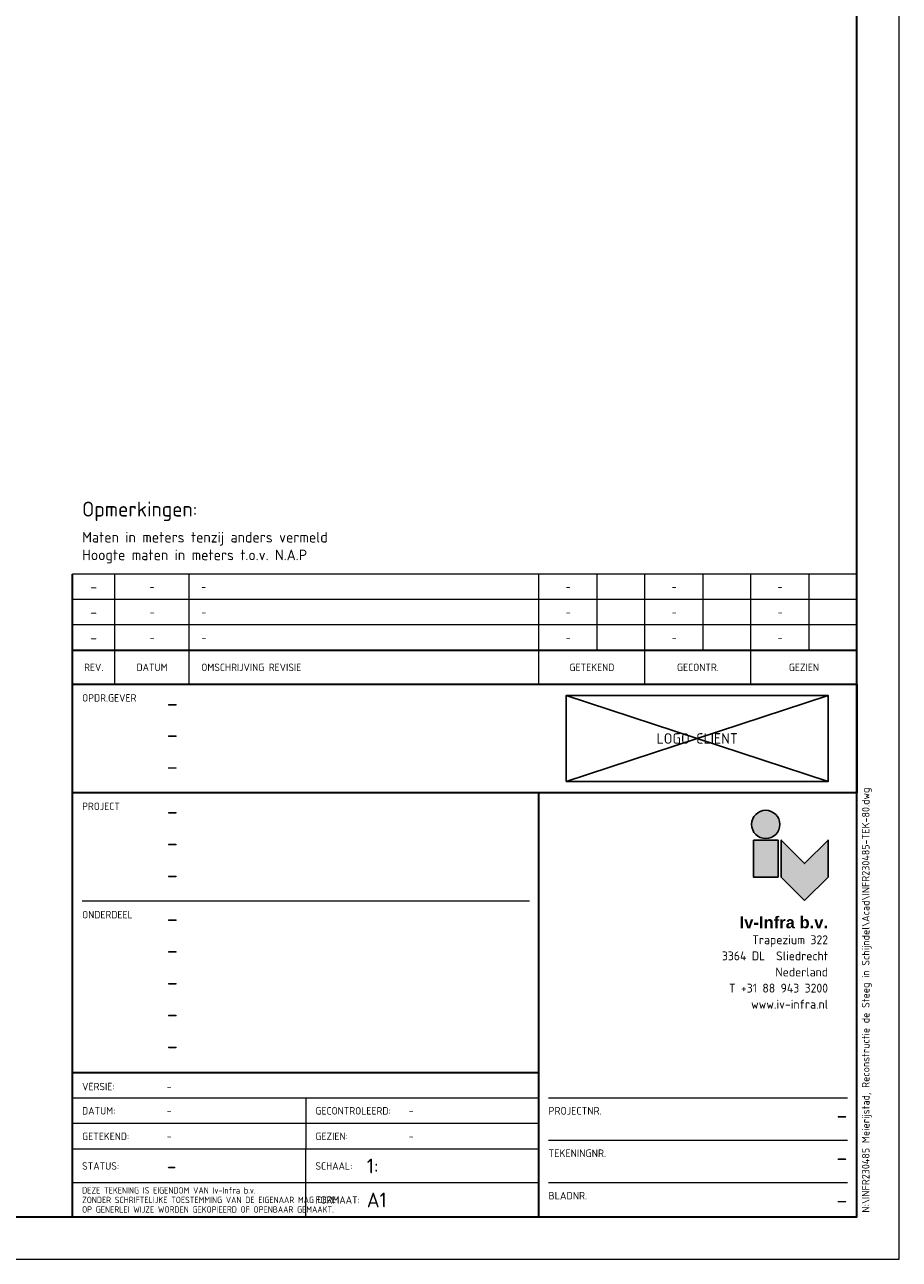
# Paper-space layout 'A1' of a CAD drawing. Header units: metres. Extents: x 0 to 841, y 0 to 594.
# Tile 2 of 2: x 635 to 841, y 0 to 291. Entities that reach past the tile are written whole.
import ezdxf
from ezdxf.enums import TextEntityAlignment as Align

# ---------------------------------------------------------------- set-up
doc = ezdxf.new("R2010")
doc.units = ezdxf.units.M
doc.layers.get('0').update_dxf_attribs({"color": 151})
doc.layers.get('Defpoints').update_dxf_attribs({"color": 171})
for name, color, linetype, lineweight in [('X-XX-AL-T25', 7, 'Continuous', 25), ('X-XX-AL-T35', 7, 'Continuous', 35), ('X-XX-AL-TEKENBLAD_KADER-G', 7, 'Continuous', 25), ('X-XX-AL-TEKENBLAD_TITELBLOK-S-1', 7, 'Continuous', 25), ('X-XX-AL-TEKENBLAD_WIJZIGINGSBLOK-S-1', 7, 'Continuous', 25)]:
    doc.layers.add(name, color=color, linetype=linetype, lineweight=lineweight)
doc.layers.add('X-XX-AL-TEKENBLAD', color=7, linetype='Continuous')
doc.layers.add('X-XX-AL-TEKENBLAD_TITELBLOK_BEDRIJFSLOGO-S-1', color=7, linetype='Continuous')
doc.styles.add('Iv-Tekeninghoofd-2', font='arialbd.ttf', dxfattribs={"height": 2.8})
doc.styles.add('NLCS-ISO', font='NLCS-ISO.TTF')

# ---------------------------------------------------------------- blocks, each defined once
blk = doc.blocks.new('Iv-Border_A1')
at = {"lineweight": 18}
blk.add_lwpolyline([(-841, 0), (0, 0), (0, 594), (-841, 594)], close=True, dxfattribs=at)
at = {"lineweight": 35}
blk.add_lwpolyline([(-831, 10), (-10, 10), (-10, 584), (-831, 584)], close=True, dxfattribs=at)
blk = doc.blocks.new('*U45')
at = {"layer": 'X-XX-AL-TEKENBLAD'}
blk.add_blockref('Iv-Border_A1', (0, 0), dxfattribs=at)
blk = doc.blocks.new('Iv-Revisieblok_voettekst_V2.8')
at = {"linetype": 'Continuous', "lineweight": 35}
for p in [(185, 8), (0, 0)]:
    blk.add_line(p, (0, 8), dxfattribs=at)
at = {"linetype": 'Continuous', "lineweight": 18}
for p, q in [((10, 0), (10, 8)), ((27.5, 0), (27.5, 8)), ((110, 0), (110, 8)), ((135, 0), (135, 8)), ((160, 0), (160, 8))]:
    blk.add_line(p, q, dxfattribs=at)
at = {"linetype": 'Continuous', "lineweight": 35}
blk.add_lwpolyline([(0, 0), (185, 0)], dxfattribs=at)
at = {"linetype": 'Continuous', "lineweight": 25, "style": 'NLCS-ISO'}
for s, p in [('REV.', (5, 4)), ('DATUM', (18.75, 4))]:
    blk.add_text(s, height=1.75, dxfattribs=at).set_placement(p, align=Align.MIDDLE)
blk.add_text('OMSCHRIJVING REVISIE', height=1.75, dxfattribs=at).set_placement((30.36, 4), align=Align.MIDDLE_LEFT)
for s, p in [('GETEKEND', (122.5, 4)), ('GECONTR.', (147.5, 4)), ('GEZIEN', (172.5, 4))]:
    blk.add_text(s, height=1.75, dxfattribs=at).set_placement(p, align=Align.MIDDLE_CENTER)
blk = doc.blocks.new('Iv-Logo-IV')
at = {"layer": 'X-XX-AL-TEKENBLAD_TITELBLOK_BEDRIJFSLOGO-S-1', "lineweight": 25, "true_color": 0x146852}
h = blk.add_hatch(color=126, dxfattribs=at)
edge = h.paths.add_edge_path()
edge.add_arc((-14.7, 12.4), 3.34, 0, 360)
for points in [[(-17.6, 8.7), (-17.6, 0), (-11.8, 0), (-11.8, 8.7)], [(-5.525, -5.525), (-11.05, 0), (-11.05, 8.7), (-5.525, 3.175), (0, 8.7), (0, 0)]]:
    blk.add_hatch(color=126, dxfattribs=at).paths.add_polyline_path(points)
at = {"layer": 'X-XX-AL-TEKENBLAD_TITELBLOK_BEDRIJFSLOGO-S-1', "color": 126, "lineweight": 25, "true_color": 0x146852}
for points in [[(-17.6, 8.7), (-17.6, 0), (-11.8, 0), (-11.8, 8.7)], [(-5.525, -5.525), (-11.05, 0), (-11.05, 8.7), (-5.525, 3.175), (0, 8.7), (0, 0)]]:
    blk.add_lwpolyline(points, close=True, dxfattribs=at)
blk.add_circle((-14.7, 12.4), 3.34, dxfattribs=at)
blk = doc.blocks.new('Addressblock_Iv-Infra SLI_V2.8')
at = {"linetype": 'Continuous', "lineweight": 25, "style": 'Iv-Tekeninghoofd-2'}
blk.add_text('Iv-Infra b.v.', height=2.8, dxfattribs=at).set_placement((0, 0), align=Align.RIGHT)
at = {"linetype": 'Continuous', "lineweight": 18, "style": 'NLCS-ISO'}
for s, p in [('Trapezium 322', (0, -3.75)), ('3364 DL  Sliedrecht', (0, -7.55)), ('Nederland', (0, -11.35)), ('T +31 88 943 3200', (0, -15.15)), ('www.iv-infra.nl', (0, -18.95))]:
    blk.add_text(s, height=2.1, dxfattribs=at).set_placement(p, align=Align.RIGHT)
blk = doc.blocks.new('Logoblok Iv-Infra SLI_A0_V2.8')
for name, p in [('Iv-Logo-IV', (-6.81, -19.88)), ('Addressblock_Iv-Infra SLI_V2.8', (-6.81, -31.97))]:
    blk.add_blockref(name, p)
blk = doc.blocks.new('*U55')
at = {"lineweight": 35}
for p, q in [((0, 100), (-185, 100)), ((-185, 0), (-185, 100)), ((-75, 0), (-75, 100)), ((-75, 34), (-185, 34))]:
    blk.add_line(p, q, dxfattribs=at)
at = {"lineweight": 18}
for p, q in [((-77.25, 74.44), (-182.75, 74.44)), ((-75, 28), (-185, 28)), ((-129.97, 28), (-129.97, 16)), ((-2.25, 28), (-72.75, 28)), ((-75, 22), (-185, 22)), ((-2.25, 18), (-72.75, 18)), ((-2.25, 18), (-72.75, 18)), ((-75, 16), (-185, 16)), ((-129.97, 0), (-129.97, 16)), ((-75, 8), (-185, 8)), ((-2.25, 8), (-72.75, 8))]:
    blk.add_line(p, q, dxfattribs=at)
blk.add_blockref('Logoblok Iv-Infra SLI_A0_V2.8', (0, 100))
at = {"lineweight": 18, "style": 'NLCS-ISO'}
for s, p in [('PROJECT', (-182.75, 95.93)), ('ONDERDEEL', (-182.75, 70.37))]:
    blk.add_text(s, height=1.75, dxfattribs=at).set_placement(p)
for s, height, p in [('VERSIE:', 1.75, (-182.75, 30.73)), ('DATUM:', 1.75, (-182.75, 25)), ('GECONTROLEERD:', 1.75, (-127.72, 25)), ('PROJECTNR.', 1.8, (-72.75, 25)), ('GETEKEND:', 1.75, (-182.75, 19)), ('GEZIEN:', 1.75, (-127.72, 19)), ('TEKENINGNR.', 1.8, (-72.75, 15)), ('STATUS:', 1.75, (-182.75, 12)), ('SCHAAL:', 1.75, (-127.72, 12)), ('BLADNR.', 1.8, (-72.75, 5)), ('FORMAAT:', 1.75, (-127.72, 4))]:
    blk.add_text(s, height=height, dxfattribs=at).set_placement(p, align=Align.MIDDLE_LEFT)
at = {"linetype": 'Continuous', "lineweight": 18, "style": 'NLCS-ISO', "width": 0.8}
blk.add_text('DEZE TEKENING IS EIGENDOM VAN Iv-Infra b.v.', height=1.5, dxfattribs=at).set_placement((-182.75, 5.5))
at = {"lineweight": 18, "style": 'NLCS-ISO', "width": 0.8}
for s, p in [('ZONDER SCHRIFTELIJKE TOESTEMMING VAN DE EIGENAAR MAG DEZE', (-182.75, 3.25)), ('OP GENERLEI WIJZE WORDEN GEKOPIEERD OF OPENBAAR GEMAAKT.', (-182.75, 1))]:
    blk.add_text(s, height=1.5, dxfattribs=at).set_placement(p)
at = {"lineweight": 18, "insert": (1.17, 1), "char_height": 1.8, "attachment_point": 1, "rotation": 90, "style": 'NLCS-ISO'}
blk.add_mtext_dynamic_manual_height_columns('N:\\\\INFR230485 Meierijstad, Reconstructie de Steeg in Schijndel\\\\Acad\\\\INFR230485-TEK-80.dwg', width=196.9063, gutter_width=9, heights=[0], dxfattribs=at)
at = {"lineweight": 50, "style": 'NLCS-ISO'}
for tag, p in [('PROJECT_1', (-162.77, 93.69)), ('PROJECT_2', (-162.77, 86.19)), ('PROJECT_3', (-162.77, 78.69)), ('SUBJECT_1', (-162.77, 68.37)), ('SUBJECT_2', (-162.77, 60.87)), ('SUBJECT_3', (-162.77, 53.37)), ('SUBJECT_4', (-162.77, 45.87)), ('SUBJECT_5', (-162.77, 38.37))]:
    blk.add_attdef(tag, p, '', height=4, dxfattribs=at)
at = {"lineweight": 18, "style": 'NLCS-ISO'}
for tag, p in [('DESCRIPTION_REV0', (-162.77, 30.66)), ('DRAWN_DATE', (-162.77, 25)), ('CHECKED_NAME', (-105.69, 25)), ('DRAWN_NAME', (-162.77, 19)), ('APPROVED_NAME', (-105.69, 19))]:
    blk.add_attdef(tag, text='', height=1.75, dxfattribs=at).set_placement(p, align=Align.MIDDLE_LEFT)
at = {"lineweight": 50, "style": 'NLCS-ISO'}
for tag, p in [('PROJECTNO_IV', (-2.25, 26)), ('DRAWING_NO', (-2.25, 16)), ('SHEET_NO', (-2.25, 6))]:
    blk.add_attdef(tag, text='', height=4, dxfattribs=at).set_placement(p, align=Align.TOP_RIGHT)
for tag, p in [('STATUS', (-162.77, 12)), ('SCALE', (-115.59, 12)), ('FORMAT', (-115.59, 4))]:
    blk.add_attdef(tag, text='', height=3.5, dxfattribs=at).set_placement(p, align=Align.MIDDLE_LEFT)
blk = doc.blocks.new('Opmerkingen')
at = {"layer": 'X-XX-AL-T25', "style": 'NLCS-ISO'}
for s, p in [('Maten in meters tenzij anders vermeld', (2.25, 6.67)), ('Hoogte maten in meters t.o.v. N.A.P', (2.25, 2.5))]:
    blk.add_text(s, height=2.5, dxfattribs=at).set_placement(p, align=Align.BOTTOM_LEFT)
at = {"layer": 'X-XX-AL-T35', "style": 'NLCS-ISO'}
blk.add_text('Opmerkingen:', height=3.5, dxfattribs=at).set_placement((2.25, 12.5), align=Align.BOTTOM_LEFT)
blk = doc.blocks.new('Iv-Logoblok-Opdrachtgever_V2.8')
at = {"lineweight": 35}
blk.add_lwpolyline([(185, 0), (0, 0), (0, 25.56), (185, 25.56)], close=True, dxfattribs=at)
at = {"layer": 'Defpoints'}
blk.add_lwpolyline([(116.45, 2.61), (178.19, 2.61), (178.19, 22.95), (116.45, 22.95)], close=True, dxfattribs=at)
for points in [[(116.45, 2.61), (178.19, 22.95)], [(178.19, 2.61), (116.45, 22.95)]]:
    blk.add_lwpolyline(points, dxfattribs=at)
at = {"lineweight": 18, "style": 'NLCS-ISO'}
blk.add_text('OPDR.GEVER', height=1.75, dxfattribs=at).set_placement((2.25, 21.48))
at = {"lineweight": 50, "style": 'NLCS-ISO'}
for tag, p in [('CLIENT_1', (22.23, 19.13)), ('CLIENT_2', (22.23, 11.74)), ('CLIENT_3', (22.23, 4.24))]:
    blk.add_attdef(tag, p, '', height=2.8, dxfattribs=at)
at = {"layer": 'Defpoints', "style": 'NLCS-ISO'}
blk.add_text('LOGO CLIENT', height=2.5, dxfattribs=at).set_placement((147.32, 12.78), align=Align.MIDDLE_CENTER)
blk = doc.blocks.new('Iv-Revisieblok_attributes_V2.8')
at = {"linetype": 'Continuous', "lineweight": 18}
for p, q in [((185, 6), (0, 6)), ((10, 0), (10, 6)), ((27.5, 0), (27.5, 6)), ((110, 0), (110, 6)), ((123.75, 0), (123.75, 6)), ((135, 0), (135, 6)), ((148.75, 0), (148.75, 6)), ((160, 0), (160, 6)), ((173.75, 0), (173.75, 6)), ((185, 0), (0, 0))]:
    blk.add_line(p, q, dxfattribs=at)
at = {"linetype": 'Continuous', "lineweight": 35}
blk.add_line((0, 0), (0, 6), dxfattribs=at)
at = {"linetype": 'Continuous', "lineweight": 25, "style": 'NLCS-ISO', "flags": 8}
blk.add_attdef('REV_NO', text='', height=2.5, dxfattribs=at).set_placement((5, 3), align=Align.MIDDLE_CENTER)
at = {"linetype": 'Continuous', "lineweight": 18, "style": 'NLCS-ISO', "flags": 8}
for tag, p in [('REV_DATE', (18.75, 3)), ('REV_DRAW', (116.875, 3)), ('REV_CHECKED', (141.875, 3)), ('REV_APPROVED', (166.875, 3))]:
    blk.add_attdef(tag, text='', height=1.8, dxfattribs=at).set_placement(p, align=Align.MIDDLE_CENTER)
blk.add_attdef('REV_DESCRIPTION', text='', height=1.8, dxfattribs=at).set_placement((30.364, 3), align=Align.MIDDLE_LEFT)

psp = doc.layouts.new('A1')

# ---------------------------------------------------------------- block references
psp.add_blockref('Opmerkingen', (646, 161.56))
at = {"layer": 'X-XX-AL-TEKENBLAD_KADER-G'}
psp.add_blockref('*U45', (841, 0), dxfattribs=at)
at = {"layer": 'X-XX-AL-TEKENBLAD_TITELBLOK-S-1'}
ref = psp.add_blockref('Iv-Logoblok-Opdrachtgever_V2.8', (646, 110), dxfattribs=at)
ref.add_attrib('CLIENT_1', '-', (668.23, 129.13), dxfattribs={"color": 7, "linetype": 'Continuous', "lineweight": 50, "height": 4, "style": 'NLCS-ISO'})
ref.add_attrib('CLIENT_2', '-', (668.23, 121.74), dxfattribs={"color": 7, "linetype": 'Continuous', "lineweight": 50, "height": 4, "style": 'NLCS-ISO'})
ref.add_attrib('CLIENT_3', '-', (668.23, 114.24), dxfattribs={"color": 7, "linetype": 'Continuous', "lineweight": 50, "height": 4, "style": 'NLCS-ISO'})
ref = psp.add_blockref('*U55', (831, 10), dxfattribs=at)
ref.add_attrib('PROJECT_1', '-', (668.23, 103.69), dxfattribs={"color": 7, "linetype": 'Continuous', "lineweight": 50, "height": 4, "style": 'NLCS-ISO'})
ref.add_attrib('PROJECT_2', '-', (668.23, 96.19), dxfattribs={"color": 7, "linetype": 'Continuous', "lineweight": 50, "height": 4, "style": 'NLCS-ISO'})
ref.add_attrib('PROJECT_3', '-', (668.23, 88.69), dxfattribs={"color": 7, "linetype": 'Continuous', "lineweight": 50, "height": 4, "style": 'NLCS-ISO'})
ref.add_attrib('SUBJECT_1', '-', (668.23, 78.37), dxfattribs={"color": 7, "linetype": 'Continuous', "lineweight": 50, "height": 4, "style": 'NLCS-ISO'})
ref.add_attrib('SUBJECT_2', '-', (668.23, 70.87), dxfattribs={"color": 7, "linetype": 'Continuous', "lineweight": 50, "height": 4, "style": 'NLCS-ISO'})
ref.add_attrib('SUBJECT_3', '-', (668.23, 63.37), dxfattribs={"color": 7, "linetype": 'Continuous', "lineweight": 50, "height": 4, "style": 'NLCS-ISO'})
ref.add_attrib('SUBJECT_4', '-', (668.23, 55.87), dxfattribs={"color": 7, "linetype": 'Continuous', "lineweight": 50, "height": 4, "style": 'NLCS-ISO'})
ref.add_attrib('SUBJECT_5', '-', (668.23, 48.37), dxfattribs={"color": 7, "linetype": 'Continuous', "lineweight": 50, "height": 4, "style": 'NLCS-ISO'})
ref.add_attrib('PROJECTNO_IV', '-', dxfattribs={"color": 7, "linetype": 'Continuous', "lineweight": 50, "height": 4, "style": 'NLCS-ISO'}).set_placement((828.75, 36), align=Align.TOP_RIGHT)
ref.add_attrib('DRAWING_NO', '-', dxfattribs={"color": 7, "linetype": 'Continuous', "lineweight": 50, "height": 4, "style": 'NLCS-ISO'}).set_placement((828.75, 26), align=Align.TOP_RIGHT)
ref.add_attrib('SHEET_NO', '-', dxfattribs={"color": 7, "linetype": 'Continuous', "lineweight": 50, "height": 4, "style": 'NLCS-ISO'}).set_placement((828.75, 16), align=Align.TOP_RIGHT)
ref.add_attrib('DESCRIPTION_REV0', '-', dxfattribs={"color": 7, "linetype": 'Continuous', "lineweight": 18, "height": 1.75, "style": 'NLCS-ISO'}).set_placement((668.23, 40.66), align=Align.MIDDLE_LEFT)
ref.add_attrib('DRAWN_DATE', '-', dxfattribs={"color": 7, "linetype": 'Continuous', "lineweight": 18, "height": 1.75, "style": 'NLCS-ISO'}).set_placement((668.23, 35), align=Align.MIDDLE_LEFT)
ref.add_attrib('DRAWN_NAME', '-', dxfattribs={"color": 7, "linetype": 'Continuous', "lineweight": 18, "height": 1.75, "style": 'NLCS-ISO'}).set_placement((668.23, 29), align=Align.MIDDLE_LEFT)
ref.add_attrib('CHECKED_NAME', '-', dxfattribs={"color": 7, "linetype": 'Continuous', "lineweight": 18, "height": 1.75, "style": 'NLCS-ISO'}).set_placement((725.31, 35), align=Align.MIDDLE_LEFT)
ref.add_attrib('APPROVED_NAME', '-', dxfattribs={"color": 7, "linetype": 'Continuous', "lineweight": 18, "height": 1.75, "style": 'NLCS-ISO'}).set_placement((725.31, 29), align=Align.MIDDLE_LEFT)
ref.add_attrib('STATUS', '-', dxfattribs={"color": 7, "linetype": 'Continuous', "lineweight": 50, "height": 3.5, "style": 'NLCS-ISO'}).set_placement((668.23, 22), align=Align.MIDDLE_LEFT)
ref.add_attrib('SCALE', '1:', dxfattribs={"color": 7, "linetype": 'Continuous', "lineweight": 50, "height": 3.5, "style": 'NLCS-ISO'}).set_placement((715.41, 22), align=Align.MIDDLE_LEFT)
ref.add_attrib('FORMAT', 'A1', dxfattribs={"color": 7, "linetype": 'Continuous', "lineweight": 50, "height": 3.5, "style": 'NLCS-ISO'}).set_placement((715.41, 14), align=Align.MIDDLE_LEFT)
at = {"layer": 'X-XX-AL-TEKENBLAD_WIJZIGINGSBLOK-S-1'}
ref = psp.add_blockref('Iv-Revisieblok_attributes_V2.8', (646, 155.56), dxfattribs=at)
ref.add_attrib('REV_NO', '-', dxfattribs={"color": 7, "linetype": 'Continuous', "lineweight": 25, "height": 2.5, "style": 'NLCS-ISO'}).set_placement((651, 158.56), align=Align.MIDDLE_CENTER)
ref.add_attrib('REV_DATE', '-', dxfattribs={"color": 7, "linetype": 'Continuous', "lineweight": 18, "height": 1.8, "style": 'NLCS-ISO'}).set_placement((664.75, 158.56), align=Align.MIDDLE_CENTER)
ref.add_attrib('REV_DESCRIPTION', '-', dxfattribs={"color": 7, "linetype": 'Continuous', "lineweight": 18, "height": 1.8, "style": 'NLCS-ISO'}).set_placement((676.36, 158.56), align=Align.MIDDLE_LEFT)
ref.add_attrib('REV_DRAW', '-', dxfattribs={"color": 7, "linetype": 'Continuous', "lineweight": 18, "height": 1.8, "style": 'NLCS-ISO'}).set_placement((762.88, 158.56), align=Align.MIDDLE_CENTER)
ref.add_attrib('REV_CHECKED', '-', dxfattribs={"color": 7, "linetype": 'Continuous', "lineweight": 18, "height": 1.8, "style": 'NLCS-ISO'}).set_placement((787.88, 158.56), align=Align.MIDDLE_CENTER)
ref.add_attrib('REV_APPROVED', '-', dxfattribs={"color": 7, "linetype": 'Continuous', "lineweight": 18, "height": 1.8, "style": 'NLCS-ISO'}).set_placement((812.88, 158.56), align=Align.MIDDLE_CENTER)
ref = psp.add_blockref('Iv-Revisieblok_attributes_V2.8', (646, 149.56), dxfattribs=at)
ref.add_attrib('REV_NO', '-', dxfattribs={"color": 7, "linetype": 'Continuous', "lineweight": 25, "height": 2.5, "style": 'NLCS-ISO'}).set_placement((651, 152.56), align=Align.MIDDLE_CENTER)
ref.add_attrib('REV_DATE', '-', dxfattribs={"color": 7, "linetype": 'Continuous', "lineweight": 18, "height": 1.8, "style": 'NLCS-ISO'}).set_placement((664.75, 152.56), align=Align.MIDDLE_CENTER)
ref.add_attrib('REV_DESCRIPTION', '-', dxfattribs={"color": 7, "linetype": 'Continuous', "lineweight": 18, "height": 1.8, "style": 'NLCS-ISO'}).set_placement((676.36, 152.56), align=Align.MIDDLE_LEFT)
ref.add_attrib('REV_DRAW', '-', dxfattribs={"color": 7, "linetype": 'Continuous', "lineweight": 18, "height": 1.8, "style": 'NLCS-ISO'}).set_placement((762.88, 152.56), align=Align.MIDDLE_CENTER)
ref.add_attrib('REV_CHECKED', '-', dxfattribs={"color": 7, "linetype": 'Continuous', "lineweight": 18, "height": 1.8, "style": 'NLCS-ISO'}).set_placement((787.88, 152.56), align=Align.MIDDLE_CENTER)
ref.add_attrib('REV_APPROVED', '-', dxfattribs={"color": 7, "linetype": 'Continuous', "lineweight": 18, "height": 1.8, "style": 'NLCS-ISO'}).set_placement((812.88, 152.56), align=Align.MIDDLE_CENTER)
ref = psp.add_blockref('Iv-Revisieblok_attributes_V2.8', (646, 143.56), dxfattribs=at)
ref.add_attrib('REV_NO', '-', dxfattribs={"color": 7, "linetype": 'Continuous', "lineweight": 25, "height": 2.5, "style": 'NLCS-ISO'}).set_placement((651, 146.56), align=Align.MIDDLE_CENTER)
ref.add_attrib('REV_DATE', '-', dxfattribs={"color": 7, "linetype": 'Continuous', "lineweight": 18, "height": 1.8, "style": 'NLCS-ISO'}).set_placement((664.75, 146.56), align=Align.MIDDLE_CENTER)
ref.add_attrib('REV_DESCRIPTION', '-', dxfattribs={"color": 7, "linetype": 'Continuous', "lineweight": 18, "height": 1.8, "style": 'NLCS-ISO'}).set_placement((676.36, 146.56), align=Align.MIDDLE_LEFT)
ref.add_attrib('REV_DRAW', '-', dxfattribs={"color": 7, "linetype": 'Continuous', "lineweight": 18, "height": 1.8, "style": 'NLCS-ISO'}).set_placement((762.88, 146.56), align=Align.MIDDLE_CENTER)
ref.add_attrib('REV_CHECKED', '-', dxfattribs={"color": 7, "linetype": 'Continuous', "lineweight": 18, "height": 1.8, "style": 'NLCS-ISO'}).set_placement((787.88, 146.56), align=Align.MIDDLE_CENTER)
ref.add_attrib('REV_APPROVED', '-', dxfattribs={"color": 7, "linetype": 'Continuous', "lineweight": 18, "height": 1.8, "style": 'NLCS-ISO'}).set_placement((812.88, 146.56), align=Align.MIDDLE_CENTER)
psp.add_blockref('Iv-Revisieblok_voettekst_V2.8', (646, 135.56), dxfattribs=at)

doc.saveas('drawing.dxf')
